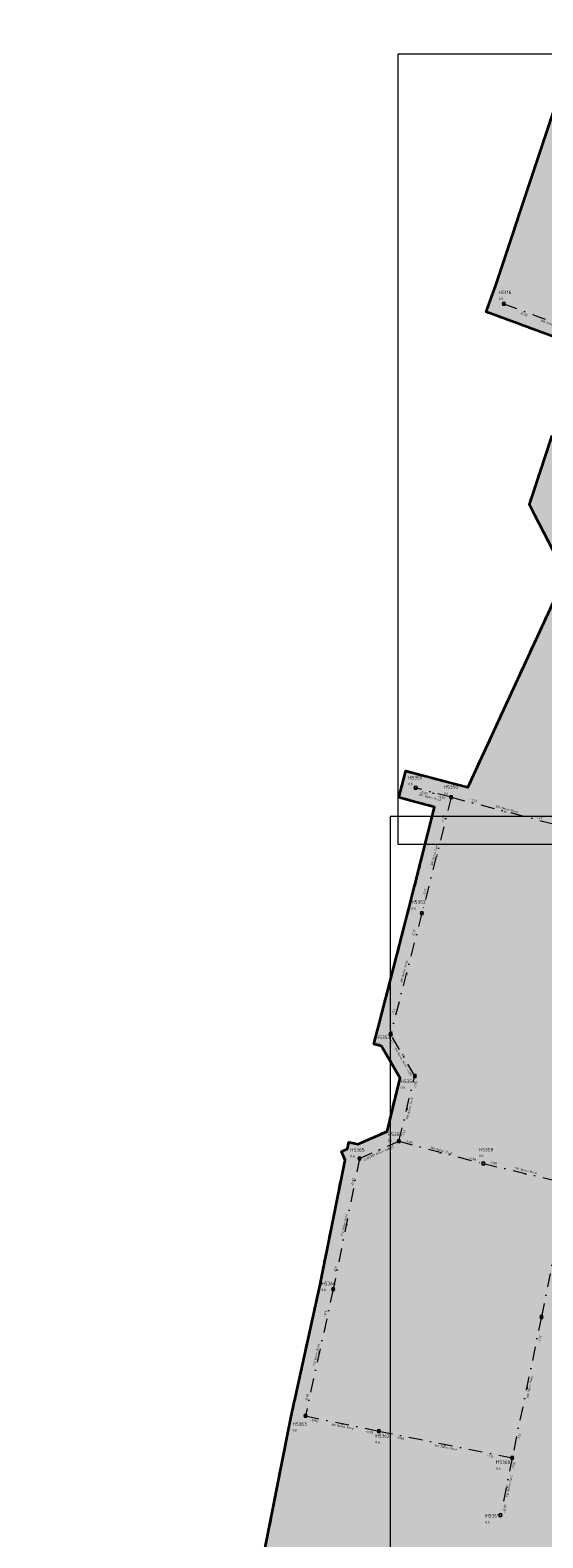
# Model space of a CAD drawing. Header units: metres. Extents: x 149823 to 166170, y 460676 to 475536.
# Tile 15 of 30: x 153099 to 153285, y 472270 to 472818. Entities that reach past the tile are written whole.
import ezdxf
from ezdxf.enums import TextEntityAlignment as Align

# ---------------------------------------------------------------- set-up
doc = ezdxf.new("R2010")
doc.units = ezdxf.units.M
doc.linetypes.add('AL-TEKENBLADGRENS-SO', pattern=[11.5, 2.5, -1.5, 1, -1.5, 1, -1.5, 2.5])
doc.linetypes.add('RI-DWA-SO', pattern=[11, 5, -3, 0, -3])
doc.layers.add('2025 hatch', color=41, linetype='Continuous')
for name, color, linetype, lineweight in [('B-OI-RI-DWA-G', 38, 'RI-DWA-SO', 18), ('B-OI-RI-DWA-T30', 38, 'Continuous', 35), ('B-OI-RI-DWA_BOB-T35', 38, 'Continuous', 35), ('B-OI-RI-DWA_PUTDEKSELNIVEAU-T35', 38, 'Continuous', 35), ('B-OI-RI-DWA_PUTNUMMER-T50', 38, 'Continuous', 50), ('B-OI-RI-DWA_RIOOLPUT-S-250', 38, 'Continuous', 18), ('B-OI-RI-OVERIG_STROMINGSRICHTING-T70', 7, 'Continuous', 70), ('N-WE-RI-GRENS_WERK-G', 11, 'XX-WERKGRENS 1', 35), ('X-XX-AL-TEKENBLAD_KADER-O', 7, 'Continuous', 18), ('X-XX-AL-TEKENBLADGRENS-CONTOUR_2025', 41, 'AL-TEKENBLADGRENS-SO', 35)]:
    doc.layers.add(name, color=color, linetype=linetype, lineweight=lineweight)
doc.styles.add('NLCS-ISO', font='NLCS-ISO.ttf')
doc.styles.add('NLCS-ISO-M250-T30', font='NLCS-ISO.ttf', dxfattribs={"height": 0.75})
doc.styles.add('NLCS-ISO-M250-T35', font='NLCS-ISO.ttf', dxfattribs={"height": 0.875})
doc.styles.add('NLCS-ISO-M250-T50', font='NLCS-ISO.ttf', dxfattribs={"height": 1.25})
doc.styles.add('NLCS-ISO-M250-T70', font='NLCS-ISO.ttf', dxfattribs={"height": 1.75})
doc.linetypes.add('XX-WERKGRENS 1', pattern='A,0,[137,NLCS.SHX,S=0.05,R=0,X=-0.55,Y=-0.675],-3', length=3)

# ---------------------------------------------------------------- blocks, each defined once
blk = doc.blocks.new('SRI-PUT_INSPECTIE-SO')
at = {"flags": 128}
blk.add_lwpolyline([(-2, -2), (2, -2), (2, 2), (-2, 2)], close=True, dxfattribs=at)
blk.add_circle((0, 0), 2)
at = {"style": 'NLCS-ISO'}
blk.add_text('I', height=2.5, dxfattribs=at).set_placement((0, 0), align=Align.MIDDLE_CENTER)

msp = doc.modelspace()

# ---------------------------------------------------------------- hatches: boundary and pattern name
at = {"layer": '2025 hatch', "transparency": 33554559}
h = msp.add_hatch(color=256, dxfattribs=at)
h.dxf.hatch_style = 1
h.paths.add_polyline_path([(153322.57, 471895.47), (153099.08, 471951.6), (153105.18, 471985.07), (153132.82, 472009.71), (153139.35, 472040.58), (153138.44, 472047.45), (153137.09, 472047.7), (153137.86, 472051.84), (153137.3, 472056.01), (153138.66, 472056.19), (153144.43, 472087.6), (153142.78, 472090.09), (153145.18, 472091.68), (153145.7, 472094.5), (153148.63, 472093.96), (153152.01, 472096.2), (153152.7, 472099.13), (153152.74, 472099.12), (153155.27, 472109.56), (153155.25, 472109.56), (153156.45, 472114.41), (153157.63, 472119.25), (153157.65, 472119.25), (153163.73, 472143.82), (153162.73, 472151.06), (153161.32, 472151.34), (153162.14, 472155.42), (153161.57, 472159.54), (153163, 472159.73), (153173.47, 472211.86), (153173.24, 472211.92), (153174.43, 472216.65), (153175.39, 472221.43), (153175.62, 472221.38), (153175.68, 472221.61), (153193.18, 472310.36), (153193.19, 472310.41), (153193.14, 472310.43), (153194.2, 472315.28), (153195.21, 472320.15), (153195.27, 472320.14), (153204.31, 472361.36), (153213.52, 472407.2), (153212.14, 472410.33), (153214.34, 472411.3), (153214.82, 472413.65), (153218.17, 472412.98), (153228.75, 472417.62), (153233.48, 472436.96), (153226.77, 472448.54), (153223.96, 472449.27), (153224.7, 472452.13), (153225.74, 472456.14), (153236.58, 472498.12), (153246.02, 472535.43), (153245.98, 472535.43), (153245.98, 472535.45), (153237.88, 472537.6), (153233.05, 472538.87), (153235.61, 472548.54), (153253.33, 472543.85), (153258.15, 472542.63), (153258.14, 472542.59), (153295.23, 472623.12), (153291.29, 472624.41), (153288.49, 472625.33), (153289.4, 472628.09), (153282.37, 472641.72), (153280.47, 472645.4), (153281.78, 472649.34), (153288.78, 472670.37), (153288.73, 472670.39), (153291.68, 472679.09), (153291.88, 472679.71), (153291.89, 472679.71), (153299.56, 472702.34), (153299.53, 472702.36), (153299.56, 472702.45), (153269.41, 472713.58), (153264.72, 472715.32), (153268.19, 472724.7), (153297.53, 472813.18), (153334.06, 472817.66), (153371.99, 472809.68), (153381.46, 472806.45), (153372.66, 472780.66), (153399.4, 472771.87), (153421.54, 472771.64), (153426.26, 472772.07), (153426.31, 472771.59), (153426.79, 472771.59), (153597.44, 472715.51), (153606.87, 472712.17), (153621.21, 472635.36), (153618.09, 472625.86), (153583.42, 472604.64), (153575.06, 472580.3), (153573.57, 472575.59), (153573.46, 472575.63), (153573.42, 472575.52), (153568.75, 472577.12), (153554.2, 472540.34), (153556.96, 472537.6), (153560.62, 472536.27), (153560, 472534.57), (153591.61, 472503.08), (153619.66, 472481.84), (153629.23, 472479.13), (153634.5, 472494.03), (153636.16, 472498.75), (153645.59, 472495.42), (153637.11, 472471.39), (153636.74, 472470.36), (153635.76, 472466.89), (153635.54, 472466.95), (153635.44, 472466.68), (153631.14, 472468.2), (153619.32, 472471.54), (153618.36, 472470.28), (153615.13, 472472.73), (153611.22, 472473.83), (153611.66, 472475.36), (153588.78, 472492.67), (153588.33, 472492.22), (153585.03, 472495.51), (153581.32, 472498.33), (153581.7, 472498.83), (153561.81, 472454.83), (153558.48, 472445.41), (153543.49, 472404.03), (153508.4, 472372.42), (153519.69, 472130.76), (153520.88, 472087.91), (153520.88, 472087.9), (153545.47, 472094.08), (153581.81, 472108.36), (153621.33, 472130.28), (153621.34, 472132.35), (153625.03, 472132.33), (153628.26, 472134.12), (153629.27, 472132.31), (153660.16, 472132.13), (153660.67, 472133.52), (153664.55, 472132.11), (153668.68, 472132.08), (153668.67, 472130.6), (153688.18, 472123.47), (153688.83, 472124.41), (153692.41, 472121.93), (153696.5, 472120.43), (153696.11, 472119.36), (153728.54, 472096.84), (153728.56, 472096.87), (153728.93, 472096.61), (153729.21, 472096.95), (153732.82, 472093.86), (153736.72, 472091.15), (153736.7, 472091.12), (153774.12, 472064.68), (153798.7, 472059.4), (153805.91, 472060.86), (153805.89, 472060.96), (153810.76, 472061.85), (153815.61, 472062.83), (153815.63, 472062.74), (153833.8, 472066.06), (153834.75, 472068.21), (153837.92, 472066.82), (153841.33, 472067.44), (153841.75, 472065.13), (153843.9, 472064.18), (153842.51, 472061.01), (153843.13, 472057.6), (153840.82, 472057.18), (153822.68, 472015.95), (153812.93, 471977.61), (153803.69, 471938.57), (153801.48, 471916.1), (153802.1, 471915.95), (153801.02, 471911.41), (153800.57, 471906.77), (153799.94, 471906.84), (153793.48, 471879.61), (153788.11, 471856.5), (153788.12, 471856.49), (153786.98, 471851.63), (153785.85, 471846.77), (153785.84, 471846.77), (153780.74, 471825.1), (153780.76, 471825.1), (153779.6, 471820.25), (153778.45, 471815.39), (153778.43, 471815.39), (153773.27, 471793.76), (153790.77, 471789.42), (153790.77, 471789.42), (153790.9, 471789.39), (153790.94, 471789.52), (153795.69, 471788.2), (153800.47, 471787.01), (153800.47, 471787.01), (153812.25, 471784.08), (153812.26, 471784.11), (153817.09, 471782.88), (153821.93, 471781.68), (153821.92, 471781.65), (153865.61, 471770.49), (153909.08, 471759.41), (153909.08, 471759.42), (153913.92, 471758.17), (153918.76, 471756.94), (153918.76, 471756.93), (153963.92, 471745.34), (153968.77, 471744.1), (153966.28, 471734.41), (153911.44, 471748.49), (153867.98, 471759.57), (153867.98, 471759.57), (153863.13, 471760.81), (153858.29, 471762.04), (153858.29, 471762.04), (153814.65, 471773.18), (153797.92, 471777.34), (153785.26, 471731.87), (153815.82, 471656.71), (153846.13, 471651.31), (153846.14, 471651.33), (153850.6, 471650.52), (153898.2, 471642.22), (153933.77, 471636.92), (153942.12, 471637.57), (153942.29, 471638.61), (153946.65, 471637.93), (153951.05, 471638.27), (153951.13, 471637.22), (153951.95, 471637.1), (153951.98, 471637.24), (153956.82, 471636.33), (153961.69, 471635.57), (153961.67, 471635.43), (154002.36, 471627.82), (154006.4, 471651.16), (154007.25, 471656.08), (154017.11, 471654.38), (154012.19, 471625.98), (154012.25, 471625.97), (154011.34, 471621.09), (154010.49, 471616.19), (154010.43, 471616.2), (154010.42, 471616.14), (154005.53, 471617.05), (154000.64, 471617.9), (154000.65, 471617.96), (153955.13, 471626.48), (153946.26, 471627.86), (153937.95, 471627.21), (153937.8, 471626.2), (153923.56, 471522.08), (153925.49, 471521.97), (153930.45, 471521.35), (153929.21, 471511.43), (153914.46, 471513.27), (153914.44, 471513.12), (153909.58, 471513.88), (153904.7, 471514.5), (153904.72, 471514.65), (153874.53, 471519.41), (153872.14, 471517.7), (153870.44, 471520.06), (153867.56, 471520.51), (153868.02, 471523.42), (153834.08, 471570.65), (153831.19, 471571.14), (153831.23, 471571.42), (153792.23, 471580.36), (153787.35, 471581.47), (153709.05, 471770.36), (153673.27, 471754.95), (153673.43, 471754.19), (153669.55, 471753.35), (153665.21, 471751.48), (153664.84, 471752.33), (153634.4, 471745.76), (153629.51, 471744.71), (153627.4, 471754.48), (153666.44, 471762.91), (153666.49, 471762.92), (153714.53, 471783.63), (153691.8, 471829.86), (153686.51, 471838.35), (153716.74, 471857.21), (153704.9, 471883.08), (153704.69, 471882.99), (153704.44, 471883.61), (153703.8, 471883.45), (153702.72, 471887.85), (153700.83, 471891.96), (153701.04, 471892.06), (153687.69, 471925.21), (153687.67, 471925.21), (153685.83, 471929.84), (153683.96, 471934.47), (153683.98, 471934.48), (153668.52, 471973.38), (153650.07, 472019.55), (153647.73, 472023.54), (153648.33, 472023.89), (153648.07, 472024.54), (153652.37, 472026.25), (153653.56, 472030.74), (153629.87, 472039.91), (153625.61, 472041.56), (153626.31, 472046.07), (153590.21, 472101.58), (153590.43, 472101.01), (153586.09, 472099.3), (153581.7, 472097.57), (153552.93, 472086.27), (153553.07, 472085.68), (153548.53, 472084.54), (153544.18, 472082.83), (153543.96, 472083.39), (153591.94, 471958.74), (153595.46, 471949.38), (153621.97, 471888.86), (153636.66, 471792.97), (153627.52, 471788.93), (153586.75, 471794.54), (153426.89, 471873.39), (153417.16, 471875.68), (153332.36, 471893.42)])

# ---------------------------------------------------------------- linework, layer by layer
at = {"layer": 'B-OI-RI-DWA-G'}
for points in [[(153271.15, 472718.27), (153305.89, 472705.44)], [(153252.08, 472539.01), (153239.16, 472542.43)], [(153252.08, 472539.01), (153241.42, 472496.88)], [(153252.08, 472539.01), (153291.29, 472528.78)], [(153241.42, 472496.88), (153230.05, 472452.86)], [(153238.81, 472437.73), (153230.05, 472452.86)], [(153233.02, 472414.03), (153238.81, 472437.73)], [(153218.73, 472407.76), (153233.02, 472414.03)], [(153233.02, 472414.03), (153263.74, 472405.92)], [(153218.73, 472407.76), (153209.2, 472360.33)], [(153263.74, 472405.92), (153294.47, 472398.66)], [(153294.47, 472398.66), (153284.83, 472350.18)], [(153209.2, 472360.33), (153199.09, 472314.24)], [(153284.83, 472350.18), (153274.2, 472299.03)], [(153199.09, 472314.24), (153225.8, 472308.71)], [(153225.8, 472308.71), (153274.2, 472299.03)], [(153274.2, 472299.03), (153270.01, 472278.15)]]:
    msp.add_lwpolyline(points, dxfattribs=at)
at = {"layer": 'N-WE-RI-GRENS_WERK-G', "ltscale": 0.5}
for points in [[(153299.56, 472702.45), (153269.41, 472713.58), (153264.72, 472715.32), (153268.19, 472724.7), (153297.53, 472813.18)], [(153289.4, 472628.09), (153282.37, 472641.72), (153280.47, 472645.4), (153281.78, 472649.34), (153288.78, 472670.37)], [(153175.68, 472221.61), (153193.18, 472310.36), (153193.19, 472310.41), (153193.14, 472310.43), (153194.2, 472315.28), (153195.21, 472320.15), (153195.27, 472320.14), (153204.31, 472361.36), (153213.52, 472407.2), (153212.14, 472410.33), (153214.34, 472411.3), (153214.82, 472413.65), (153218.17, 472412.98), (153228.75, 472417.62), (153233.48, 472436.96), (153226.77, 472448.54), (153223.96, 472449.27), (153224.7, 472452.13), (153225.74, 472456.14), (153236.58, 472498.12), (153246.02, 472535.43), (153245.98, 472535.43), (153245.98, 472535.45), (153237.88, 472537.6), (153233.05, 472538.87), (153235.61, 472548.54), (153253.33, 472543.85), (153258.15, 472542.63), (153258.14, 472542.59), (153295.23, 472623.12)]]:
    msp.add_lwpolyline(points, dxfattribs=at)
at = {"layer": 'X-XX-AL-TEKENBLAD_KADER-O', "flags": 128}
for points in [[(153642.63, 472808.95), (153437.63, 472808.95), (153332.63, 472808.95), (153232.63, 472808.95), (153232.63, 472521.95), (153332.63, 472521.95), (153437.63, 472521.95), (153542.63, 472521.95), (153542.63, 472580.83), (153642.63, 472580.83)], [(153639.93, 472531.95), (153434.93, 472531.95), (153329.93, 472531.95), (153229.93, 472531.95), (153229.93, 472244.95), (153329.93, 472244.95), (153434.93, 472244.95), (153539.93, 472244.95), (153539.93, 472303.83), (153639.93, 472303.83)]]:
    msp.add_lwpolyline(points, close=True, dxfattribs=at)
at = {"layer": 'X-XX-AL-TEKENBLADGRENS-CONTOUR_2025'}
for points in [[(153299.56, 472702.45), (153269.41, 472713.58), (153264.72, 472715.32), (153268.19, 472724.7), (153297.53, 472813.18)], [(153289.4, 472628.09), (153282.37, 472641.72), (153280.47, 472645.4), (153281.78, 472649.34), (153288.78, 472670.37)], [(153175.68, 472221.61), (153193.18, 472310.36), (153193.19, 472310.41), (153193.14, 472310.43), (153194.2, 472315.28), (153195.21, 472320.15), (153195.27, 472320.14), (153204.31, 472361.36), (153213.52, 472407.2), (153212.14, 472410.33), (153214.34, 472411.3), (153214.82, 472413.65), (153218.17, 472412.98), (153228.75, 472417.62), (153233.48, 472436.96), (153226.77, 472448.54), (153223.96, 472449.27), (153224.7, 472452.13), (153225.74, 472456.14), (153236.58, 472498.12), (153246.02, 472535.43), (153245.98, 472535.43), (153245.98, 472535.45), (153237.88, 472537.6), (153233.05, 472538.87), (153235.61, 472548.54), (153253.33, 472543.85), (153258.15, 472542.63), (153258.14, 472542.59), (153295.23, 472623.12)]]:
    msp.add_lwpolyline(points, dxfattribs=at)

# ---------------------------------------------------------------- block references
at = {"layer": 'B-OI-RI-DWA_RIOOLPUT-S-250', "xscale": 0.25, "yscale": 0.25, "zscale": 0.25}
for p in [(153271.15, 472718.27), (153239.16, 472542.43), (153252.08, 472539.01), (153241.42, 472496.88), (153230.05, 472452.86), (153238.81, 472437.73), (153233.02, 472414.03), (153218.73, 472407.76), (153263.74, 472405.92), (153209.2, 472360.33), (153284.83, 472350.18), (153199.09, 472314.24), (153225.8, 472308.71), (153274.2, 472299.03), (153270.01, 472278.15)]:
    msp.add_blockref('SRI-PUT_INSPECTIE-SO', p, dxfattribs=at)

# ---------------------------------------------------------------- texts
at = {"layer": 'B-OI-RI-DWA-T30', "style": 'NLCS-ISO-M250-T30'}
for rotation, p in [(339.9465, (153288.18, 472710.92)), (345.1031, (153244.08, 472539.02)), (345.1031, (153271.96, 472534.76)), (75.6304, (153245.83, 472517.8)), (75.6304, (153234.82, 472475.38)), (299.8394, (153233.56, 472444.8)), (76.2034, (153236.89, 472425.64)), (23.4913, (153226.27, 472409.98)), (345.1031, (153248.21, 472410.75)), (346.822, (153278.84, 472403.45)), (78.4952, (153213.14, 472383.3)), (77.3493, (153202.94, 472336.08)), (78.4952, (153280.49, 472324.41)), (348.5408, (153212.25, 472310.49)), (348.5408, (153249.8, 472302.89)), (78.4952, (153273.08, 472288.39))]:
    msp.add_text(' 300 Beton Rond', height=0.75, rotation=rotation, dxfattribs=at).set_placement(p, align=Align.MIDDLE_CENTER)
at = {"layer": 'B-OI-RI-DWA_BOB-T35', "style": 'NLCS-ISO-M250-T35'}
for s, rotation, p in [('-0.82', 339.9465, (153278.31, 472714.56)), ('-0.85', 345.1031, (153242.13, 472540.61)), ('-0.97', 345.1031, (153248.59, 472538.9)), ('-1.23', 345.1031, (153260.1, 472537.85)), ('-1.23', 75.6304, (153249.2, 472531.1)), ('-1.27', 345.1031, (153283.83, 472531.66)), ('-1.17', 75.6304, (153242.46, 472504.49)), ('-1.17', 75.6304, (153238.5, 472489.64)), ('-1.1', 75.6304, (153231.13, 472461.11)), ('-1.1', 299.8394, (153230.28, 472450.47)), ('-1.09', 299.8394, (153236.85, 472439.12)), ('-1.09', 76.2034, (153239.06, 472434.53)), ('-1.03', 76.2034, (153234.71, 472416.75)), ('-1.03', 345.1031, (153236.69, 472413.79)), ('-0.95', 23.4913, (153221.4, 472407.66)), ('-1.03', 23.4913, (153229.85, 472411.55)), ('-1.08', 345.1031, (153259.73, 472407.71)), ('-1.08', 346.822, (153267.32, 472406.17)), ('-0.95', 78.4952, (153216.33, 472399.17)), ('-0.9', 78.4952, (153209.95, 472367.42)), ('-0.9', 77.3493, (153206.28, 472351.31)), ('-1.13', 78.4952, (153284.18, 472342.15)), ('-0.96', 77.3493, (153199.6, 472320.85)), ('-0.96', 348.5408, (153202.23, 472312.57)), ('-0.99', 348.5408, (153222.26, 472308.42)), ('-0.99', 348.5408, (153233.45, 472306.16)), ('-1.11', 78.4952, (153276.81, 472306.66)), ('-1.11', 348.5408, (153266.16, 472299.62)), ('-1.02', 78.4952, (153274.66, 472296.22)), ('-0.97', 78.4952, (153271.51, 472280.56))]:
    msp.add_text(s, height=0.875, rotation=rotation, dxfattribs=at).set_placement(p, align=Align.MIDDLE_CENTER)
at = {"layer": 'B-OI-RI-DWA_PUTDEKSELNIVEAU-T35', "style": 'NLCS-ISO-M250-T35'}
for p in [(153269.3, 472719.42), (153236.46, 472543.1), (153249.38, 472539.68), (153237.61, 472497.91), (153224.7, 472448.75), (153233.67, 472432.82), (153229.03, 472413.54), (153215.38, 472407.88), (153262.13, 472408), (153204.89, 472359.34), (153194.41, 472308.33), (153224.52, 472303.99), (153268.35, 472294.47), (153264.48, 472274.99)]:
    msp.add_text('0.6', height=0.875, dxfattribs=at).set_placement(p, align=Align.BOTTOM_LEFT)
at = {"layer": 'B-OI-RI-DWA_PUTNUMMER-T50', "style": 'NLCS-ISO-M250-T50'}
for s, p in [('H5116', (153269.3, 472721.42)), ('H5351', (153236.46, 472545.1)), ('H5350', (153249.38, 472541.68)), ('H5352', (153237.61, 472499.91)), ('H5353', (153224.7, 472450.75)), ('H5354', (153233.67, 472434.82)), ('H5355', (153229.03, 472415.54)), ('H5365', (153215.38, 472409.88)), ('H5358', (153262.13, 472410)), ('H5364', (153204.89, 472361.34)), ('H5363', (153194.41, 472310.33)), ('H5362', (153224.52, 472305.99)), ('H5360', (153268.35, 472296.47)), ('H5361', (153264.48, 472276.99))]:
    msp.add_text(s, height=1.25, dxfattribs=at).set_placement(p, align=Align.BOTTOM_LEFT)
at = {"layer": 'B-OI-RI-OVERIG_STROMINGSRICHTING-T70', "style": 'NLCS-ISO-M250-T70'}
for rotation, p in [(345.1031, (153245.62, 472540.72)), (345.1031, (153271.68, 472533.89)), (75.6304, (153246.75, 472517.95)), (75.6304, (153235.74, 472474.87)), (120.3211, (153234.43, 472445.29)), (76.2034, (153235.92, 472425.88)), (23.4913, (153225.88, 472410.9)), (345.1031, (153248.38, 472409.97)), (346.822, (153279.11, 472402.29)), (78.4952, (153213.97, 472384.05)), (257.831, (153204.15, 472337.28)), (78.4952, (153279.52, 472324.6)), (348.5408, (153212.45, 472311.47)), (348.5408, (153250, 472303.87)), (78.4952, (153272.1, 472288.59))]:
    msp.add_text('>', height=1.75, rotation=rotation, dxfattribs=at).set_placement(p, align=Align.MIDDLE_CENTER)

doc.saveas('drawing.dxf')
